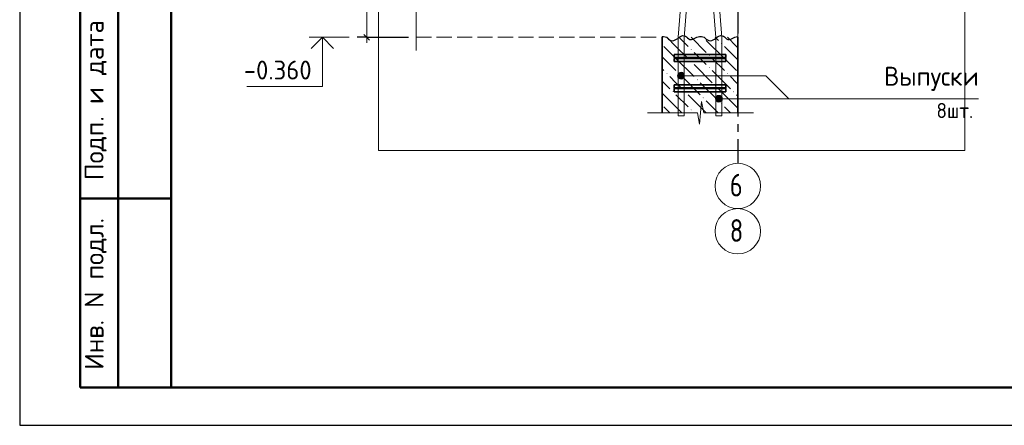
# Model space of a CAD drawing. Header units: millimetres. Extents: x 0 to 42000, y 0 to 29700.
# Tile 1 of 30: x 0 to 13014, y 0 to 5364. Entities that reach past the tile are written whole.
import ezdxf

# ---------------------------------------------------------------- set-up
doc = ezdxf.new("R2010")
doc.units = ezdxf.units.MM
doc.linetypes.add('______2', pattern=[270, 200, -70])
doc.linetypes.add('______5', pattern=[1100, 800, -100, 100, -100])
for name, color, linetype, lineweight in [('S1 Продольная арматура', 52, 'Continuous', 25), ('Standard', 7, 'Continuous', 25), ('ЖБ Перекрытие верхний уровень', 7, 'Continuous', 18), ('Оси', 7, '______5', 13), ('Позиционная метка диаметр_ шаг', 7, 'Continuous', 13), ('Позиционная метка линия выноска', 7, 'Continuous', 13), ('Примечания', 7, 'Continuous', 13), ('Хомут', 52, 'Continuous', 25)]:
    doc.layers.add(name, color=color, linetype=linetype, lineweight=lineweight)
doc.layers.add('ЖБ Пилон', color=7, linetype='______2', lineweight=13, true_color=0xa0a0a0)
doc.styles.add('ISOCPEUR', font='txt')

msp = doc.modelspace()

# ---------------------------------------------------------------- hatches: boundary and pattern name
at = {"layer": 'ЖБ Пилон', "linetype": 'Continuous', "lineweight": 18, "transparency": 33554687}
for points in [[(9028, 5131), (9028, 5132), (9040, 5132), (9041, 5131), (9034, 5124)], [(8868, 4971), (8874, 4977), (8881, 4971), (8874, 4964)], [(9268, 5051), (9274, 5057), (9281, 5051), (9274, 5044)], [(8868, 4811), (8874, 4817), (8881, 4811), (8874, 4804)], [(9108, 4891), (9114, 4897), (9121, 4891), (9114, 4884)], [(9108, 4731), (9114, 4737), (9121, 4731), (9114, 4724)], [(8548, 4651), (8554, 4657), (8561, 4651), (8554, 4644)], [(8708, 4651), (8714, 4657), (8721, 4651), (8714, 4644)], [(8948, 4571), (8954, 4577), (8961, 4571), (8954, 4564)], [(9348, 4651), (9354, 4657), (9361, 4651), (9354, 4644)], [(9188, 4491), (9194, 4497), (9201, 4491), (9194, 4484)], [(8628, 4411), (8634, 4417), (8641, 4411), (8634, 4404)], [(8788, 4411), (8794, 4417), (8801, 4411), (8794, 4404)], [(9028, 4331), (9034, 4337), (9041, 4331), (9034, 4324)], [(9428, 4411), (9434, 4417), (9441, 4411), (9434, 4404)], [(8868, 4171), (8874, 4177), (8881, 4171), (8874, 4164)], [(9268, 4251), (9274, 4257), (9281, 4251), (9274, 4244)]]:
    msp.add_hatch(color=7, dxfattribs=at).paths.add_polyline_path(points, flags=16)
at = {"layer": 'Позиционная метка линия выноска', "linetype": 'Continuous', "lineweight": 13, "transparency": 33554687}
for points in [[(8703, 4601), (8703, 4646), (8696, 4623)], [(8703, 4646), (8719, 4585), (8719, 4662)], [(8703, 4646), (8703, 4601), (8719, 4585)], [(8719, 4662), (8741, 4578), (8741, 4668)], [(8719, 4662), (8719, 4585), (8741, 4578)], [(8741, 4668), (8741, 4578), (8764, 4585)], [(8741, 4668), (8764, 4585), (8764, 4662)], [(8764, 4662), (8764, 4585), (8780, 4601)], [(8764, 4662), (8780, 4601), (8780, 4646)], [(8780, 4646), (8780, 4601), (8786, 4623)], [(9203, 4296), (9203, 4341), (9196, 4318)], [(9203, 4341), (9219, 4279), (9219, 4357)], [(9203, 4341), (9203, 4296), (9219, 4279)], [(9219, 4357), (9241, 4273), (9241, 4363)], [(9219, 4357), (9219, 4279), (9241, 4273)], [(9241, 4363), (9241, 4273), (9264, 4279)], [(9241, 4363), (9264, 4279), (9264, 4357)], [(9264, 4357), (9264, 4279), (9280, 4296)], [(9264, 4357), (9280, 4296), (9280, 4341)], [(9280, 4341), (9280, 4296), (9286, 4318)]]:
    msp.add_hatch(color=7, dxfattribs=at).paths.add_polyline_path(points)

# ---------------------------------------------------------------- linework, layer by layer
at = {"layer": 'S1 Продольная арматура', "color": 7, "linetype": 'Continuous', "lineweight": 18, "transparency": 33554687}
for points in [[(8701, 4092), (8701, 5134), (8781, 6133), (8781, 12782), (8861, 12782), (8861, 6130), (8781, 5130), (8781, 4092), (8701, 4092)], [(8701, 4092), (8701, 5134), (8781, 6133), (8781, 12782), (8861, 12782), (8861, 6130), (8781, 5130), (8781, 4092), (8701, 4092)], [(8701, 4092), (8701, 5134), (8781, 6133), (8781, 12782), (8861, 12782), (8861, 6130), (8781, 5130), (8781, 4092), (8701, 4092)], [(8701, 4092), (8701, 5134), (8781, 6133), (8781, 12782), (8861, 12782), (8861, 6130), (8781, 5130), (8781, 4092), (8701, 4092)], [(8701, 4092), (8701, 5134), (8781, 6133), (8781, 12782), (8861, 12782), (8861, 6130), (8781, 5130), (8781, 4092), (8701, 4092)], [(8701, 4092), (8701, 5134), (8781, 6133), (8781, 12782), (8861, 12782), (8861, 6130), (8781, 5130), (8781, 4092), (8701, 4092)], [(8701, 4092), (8701, 5134), (8781, 6133), (8781, 12782), (8861, 12782), (8861, 6130), (8781, 5130), (8781, 4092), (8701, 4092)], [(8701, 4092), (8701, 5134), (8781, 6133), (8781, 12782), (8861, 12782), (8861, 6130), (8781, 5130), (8781, 4092), (8701, 4092)], [(9201, 4092), (9201, 5130), (9121, 6130), (9121, 12782), (9201, 12782), (9201, 6133), (9281, 5134), (9281, 4092), (9201, 4092)], [(9201, 4092), (9201, 5130), (9121, 6130), (9121, 12782), (9201, 12782), (9201, 6133), (9281, 5134), (9281, 4092), (9201, 4092)], [(9201, 4092), (9201, 5130), (9121, 6130), (9121, 12782), (9201, 12782), (9201, 6133), (9281, 5134), (9281, 4092), (9201, 4092)], [(9201, 4092), (9201, 5130), (9121, 6130), (9121, 12782), (9201, 12782), (9201, 6133), (9281, 5134), (9281, 4092), (9201, 4092)], [(9201, 4092), (9201, 5130), (9121, 6130), (9121, 12782), (9201, 12782), (9201, 6133), (9281, 5134), (9281, 4092), (9201, 4092)], [(9201, 4092), (9201, 5130), (9121, 6130), (9121, 12782), (9201, 12782), (9201, 6133), (9281, 5134), (9281, 4092), (9201, 4092)], [(9201, 4092), (9201, 5130), (9121, 6130), (9121, 12782), (9201, 12782), (9201, 6133), (9281, 5134), (9281, 4092), (9201, 4092)], [(9201, 4092), (9201, 5130), (9121, 6130), (9121, 12782), (9201, 12782), (9201, 6133), (9281, 5134), (9281, 4092), (9201, 4092)]]:
    msp.add_lwpolyline(points, dxfattribs=at)
at = {"layer": 'Standard', "color": 7, "linetype": 'Continuous', "lineweight": 25, "transparency": 33554687}
for p, q in [((2000, 29200), (2000, 1058)), ((4549, 5169), (4624, 5094))]:
    msp.add_line(p, q, dxfattribs=at)
at = {"layer": 'Standard', "color": 7, "linetype": 'Continuous', "lineweight": 50, "transparency": 33554687}
for p, q in [((800, 500), (800, 9000)), ((800, 500), (800, 9000)), ((1300, 500), (1300, 9000)), ((800, 3000), (2000, 3000)), ((2000, 500), (800, 500))]:
    msp.add_line(p, q, dxfattribs=at)
at = {"layer": 'Standard', "color": 7, "linetype": 'Continuous', "lineweight": 13, "transparency": 33554687}
for p, q in [((4586, 6132), (4586, 5132)), ((4356, 5132), (3826, 5132)), ((4586, 5132), (4586, 5057))]:
    msp.add_line(p, q, dxfattribs=at)
at = {"layer": 'Standard', "color": 7, "linetype": 'Continuous', "lineweight": -3, "transparency": 33554687}
for q in [(4461, 5132), (4711, 5132), (5141, 5132)]:
    msp.add_line((4586, 5132), q, dxfattribs=at)
at = {"layer": 'Standard', "color": 7, "linetype": 'Continuous', "lineweight": 25, "transparency": 33554687}
msp.add_lwpolyline([(0, 0), (42000, 0), (42000, 29700), (0, 29700), (0, 0)], close=True, dxfattribs=at)
at = {"layer": 'Standard', "color": 7, "linetype": 'Continuous', "lineweight": 50, "transparency": 33554687}
msp.add_lwpolyline([(2000, 29200), (41500, 29200), (41500, 500), (2000, 500), (2000, 29200)], close=True, dxfattribs=at)
at = {"layer": 'Standard', "color": 7, "linetype": 'Continuous', "lineweight": 13, "transparency": 33554687}
for points in [[(23000, 29200), (2000, 29200), (2000, 500), (23000, 500), (23000, 29200)], [(4000, 5132), (4000, 4482), (3000, 4482)]]:
    msp.add_lwpolyline(points, dxfattribs=at)
at = {"layer": 'Standard', "color": 254, "linetype": 'Continuous', "lineweight": 18, "true_color": 0xc4c4ff, "transparency": 33554687}
msp.add_lwpolyline([(4741, 3632), (12491, 3632), (12491, 25532), (4741, 25532), (4741, 3632)], dxfattribs=at)
at = {"layer": 'Standard', "color": 7, "linetype": 'Continuous', "lineweight": 35, "transparency": 33554687}
msp.add_lwpolyline([(4148, 4983), (4000, 5132), (3852, 4983)], dxfattribs=at)
at = {"layer": 'ЖБ Перекрытие верхний уровень', "color": 7, "linetype": '______2', "lineweight": 18, "transparency": 33554687}
for p, q in [((9491, 5132), (9491, 6132)), ((5241, 5132), (8491, 5132))]:
    msp.add_line(p, q, dxfattribs=at)
at = {"layer": 'ЖБ Пилон', "color": 7, "linetype": 'Continuous', "lineweight": 35, "transparency": 33554687}
for p, q in [((8491, 5132), (8491, 4132)), ((9491, 4132), (9491, 5132))]:
    msp.add_line(p, q, dxfattribs=at)
at = {"layer": 'ЖБ Пилон', "color": 9, "linetype": 'Continuous', "lineweight": 18, "true_color": 0xc7c7c7, "transparency": 33554687}
for p, q in [((8674, 5011), (8553, 5132)), ((8713, 5132), (8834, 5011)), ((8873, 5132), (9074, 4931)), ((9314, 4851), (9074, 5091)), ((9193, 5132), (9234, 5091)), ((9474, 5011), (9353, 5132)), ((8514, 5011), (8674, 4851)), ((8674, 5011), (8834, 4851)), ((9314, 5011), (9474, 4851)), ((9474, 5011), (9491, 4994)), ((8514, 4851), (8491, 4873)), ((8514, 4851), (8674, 4691)), ((8674, 4851), (8914, 4611)), ((8994, 4851), (8914, 4931)), ((9074, 4771), (8994, 4851)), ((9154, 4851), (9314, 4691)), ((9314, 4851), (9474, 4691)), ((9474, 4851), (9491, 4834)), ((8491, 4714), (8514, 4691)), ((8914, 4771), (9154, 4531)), ((9154, 4691), (9394, 4451)), ((8674, 4531), (8594, 4611)), ((8754, 4611), (8994, 4371)), ((9474, 4531), (9394, 4611)), ((8491, 4553), (8594, 4451)), ((8754, 4451), (8674, 4531)), ((8994, 4531), (9234, 4291)), ((9474, 4211), (9234, 4451)), ((9491, 4514), (9474, 4531)), ((8674, 4211), (8491, 4394)), ((8674, 4371), (8834, 4211)), ((8834, 4371), (9073, 4132)), ((9474, 4371), (9491, 4354)), ((8514, 4211), (8593, 4132)), ((8674, 4211), (8753, 4132)), ((9233, 4132), (9074, 4291)), ((9314, 4211), (9393, 4132)), ((9474, 4211), (9491, 4194))]:
    msp.add_line(p, q, dxfattribs=at)
at = {"layer": 'Оси', "color": 8, "linetype": '______5', "lineweight": -3, "transparency": 33554687}
msp.add_line((9491, 7082), (9491, 3466), dxfattribs=at)
at = {"layer": 'Оси', "color": 7, "linetype": 'Continuous', "lineweight": 13, "transparency": 33554687}
for centre in [(9491, 3166), (9491, 2566)]:
    msp.add_circle(centre, 300, dxfattribs=at)
at = {"layer": 'Позиционная метка линия выноска', "color": 7, "linetype": 'Continuous', "lineweight": 13, "transparency": 33554687}
for p, q in [((8696, 4623), (8696, 4623)), ((8741, 4668), (8741, 4668)), ((8741, 4578), (8741, 4578)), ((8786, 4623), (8786, 4623)), ((9196, 4318), (9196, 4318)), ((9241, 4363), (9241, 4363)), ((9286, 4318), (9286, 4318)), ((9241, 4273), (9241, 4273))]:
    msp.add_line(p, q, dxfattribs=at)
for points in [[(8741, 4623), (9860, 4623), (10165, 4318)], [(9241, 4318), (9907, 4318), (12674, 4318)]]:
    msp.add_lwpolyline(points, dxfattribs=at)
for centre in [(8741, 4623), (9241, 4318)]:
    msp.add_circle(centre, 45, dxfattribs=at)
at = {"layer": 'Примечания', "color": 7, "linetype": 'Continuous', "lineweight": 13, "transparency": 33554687}
for p, q in [((5241, 5591), (5241, 4957)), ((5241, 4957), (5241, 4957)), ((8985, 3982), (9013, 4282)), ((9013, 4282), (9041, 4132)), ((8299, 4132), (8957, 4132)), ((8957, 4132), (8985, 3982)), ((9041, 4132), (9699, 4132)), ((9699, 4132), (9699, 4132))]:
    msp.add_line(p, q, dxfattribs=at)
at = {"layer": 'Примечания', "color": 7, "linetype": 'Continuous', "lineweight": 25, "transparency": 33554687}
msp.add_line((9491, 5141), (9491, 5141), dxfattribs=at)
for points in [[(8491, 5141), (8510, 5141), (8530, 5138), (8548, 5131), (8562, 5120), (8575, 5107), (8589, 5096), (8608, 5090), (8627, 5086), (8647, 5090), (8665, 5097), (8682, 5105), (8697, 5116), (8711, 5128), (8725, 5139), (8742, 5148), (8761, 5153), (8781, 5152), (8801, 5147), (8815, 5136), (8828, 5124), (8842, 5112), (8859, 5104), (8879, 5102), (8899, 5107), (8916, 5114), (8933, 5123), (8951, 5131), (8968, 5139), (8987, 5143), (8991, 5143)], [(8991, 5141), (9010, 5141), (9030, 5138), (9048, 5131), (9062, 5120), (9075, 5107), (9089, 5096), (9108, 5090), (9127, 5086), (9147, 5090), (9165, 5097), (9182, 5105), (9197, 5116), (9211, 5128), (9225, 5139), (9242, 5148), (9261, 5153), (9281, 5152), (9301, 5147), (9315, 5136), (9328, 5124), (9342, 5112), (9359, 5104), (9379, 5102), (9399, 5107), (9416, 5114), (9433, 5123), (9451, 5131), (9468, 5139), (9487, 5143), (9491, 5143)]]:
    msp.add_lwpolyline(points, dxfattribs=at)
at = {"layer": 'Хомут', "color": 7, "linetype": 'Continuous', "lineweight": 35, "transparency": 33554687}
for points in [[(8651, 4902), (9331, 4902), (9331, 4862), (8651, 4862), (8651, 4902)], [(8651, 4902), (9331, 4902), (9331, 4862), (8651, 4862), (8651, 4902)], [(8651, 4852), (9331, 4852), (9331, 4812), (8651, 4812), (8651, 4852)], [(8651, 4852), (9331, 4852), (9331, 4812), (8651, 4812), (8651, 4852)], [(8651, 4502), (9331, 4502), (9331, 4462), (8651, 4462), (8651, 4502)], [(8651, 4502), (9331, 4502), (9331, 4462), (8651, 4462), (8651, 4502)], [(8651, 4452), (9331, 4452), (9331, 4412), (8651, 4412), (8651, 4452)], [(8651, 4452), (9331, 4452), (9331, 4412), (8651, 4412), (8651, 4452)]]:
    msp.add_lwpolyline(points, dxfattribs=at)

# ---------------------------------------------------------------- texts
at = {"layer": 'Standard', "color": 7, "linetype": 'Continuous', "lineweight": 50, "transparency": 33554687, "char_height": 250, "attachment_point": 7, "rotation": 90, "style": 'ISOCPEUR'}
for s, insert, width in [('\\A1;{\\fISOCPEUR|i0|b0;\\H250.000000;\\W1.000000;\\C7;Подп. и дата}\\P', (1149, 3242), 2197.06), ('\\A1;{\\fISOCPEUR|i0|b0;\\H250.000000;\\W1.000000;\\C7;Инв. N подл.}\\P', (1149, 734), 2021.79)]:
    msp.add_mtext(s, dxfattribs=dict(at, insert=insert, width=width))
at = {"layer": 'Standard', "color": 7, "linetype": 'Continuous', "lineweight": 25, "transparency": 33554687, "insert": (2962, 4573), "char_height": 250, "width": 1067.86, "attachment_point": 7, "style": 'ISOCPEUR'}
msp.add_mtext('\\W0.95;-0.360', dxfattribs=at)
at = {"layer": 'Оси', "color": 7, "linetype": 'Continuous', "lineweight": 25, "transparency": 33554687, "char_height": 300, "width": 326.41, "attachment_point": 7, "style": 'ISOCPEUR'}
for s, insert in [('\\W0.78;6', (9386, 3026)), ('\\W0.78;8', (9386, 2426))]:
    msp.add_mtext(s, dxfattribs=dict(at, insert=insert))
at = {"layer": 'Позиционная метка диаметр_ шаг', "color": 7, "linetype": 'Continuous', "lineweight": 25, "transparency": 33554687, "attachment_point": 7, "style": 'ISOCPEUR'}
for s, insert, char_height, width in [('\\W0.96;Выпуски', (11424, 4423), 250, 1369.43), ('\\W0.93;8шт.', (12116, 4063), 200, 653.03)]:
    msp.add_mtext(s, dxfattribs=dict(at, insert=insert, char_height=char_height, width=width))

doc.saveas('drawing.dxf')
